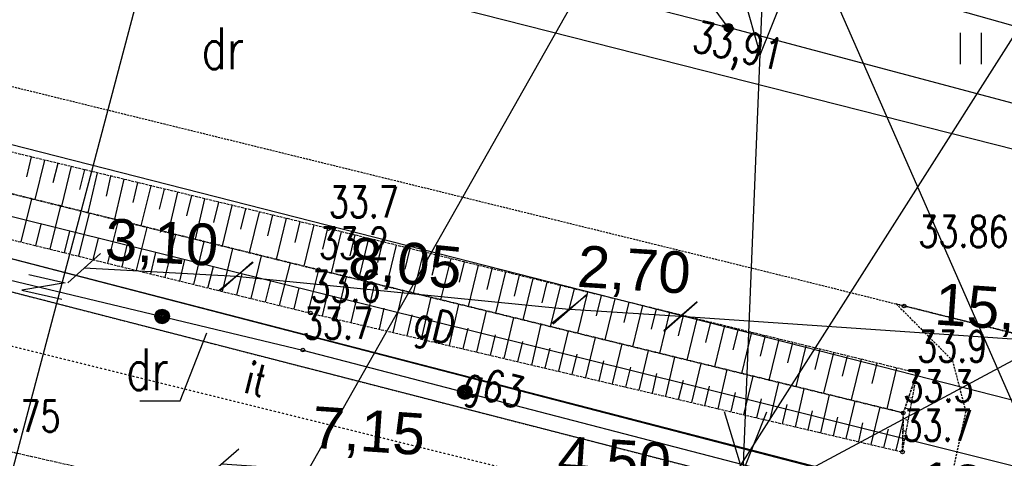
# Model space of a CAD drawing. Header units: millimetres. Extents: x 1427 to 82594, y 2364 to 16149.
# Tile 32 of 58: x 24654 to 25127, y 13220 to 13431. Entities that reach past the tile are written whole.
import ezdxf
from ezdxf.enums import TextEntityAlignment as Align

# ---------------------------------------------------------------- set-up
doc = ezdxf.new("R2010")
doc.units = ezdxf.units.MM
for name, pattern in [('1', [2, 1, -1]), ('2', [1, 0.5, -0.5]), ('423', [2, 1.5, -0.5]), ('424', [1.5, 1, -0.5]), ('9', [1.75, 1.25, -0.5]), ('901', [0])]:
    doc.linetypes.add(name, pattern=pattern)
for name, color, linetype in [('000_Inne__niezydentyfikowane_', 7, 'Continuous'), ('210-oznaczenie_konturu_uzytku_g', 7, 'Continuous'), ('211-numer_dzialki_ewidencyjnej', 7, 'Continuous'), ('218-kontur_uzytku_gruntowego', 7, 'Continuous'), ('219-dzialka_ewidencyjna', 7, 'Continuous'), ('chodnik', 7, 'Continuous'), ('inny_obiekt_zagospodarowania_te', 7, 'Continuous'), ('jezdnia', 7, 'Continuous'), ('kraweznik', 7, 'Continuous'), ('ogrodzenie_trwale', 7, 'Continuous'), ('pikieta_naturalna', 7, 'Continuous'), ('pikieta_naturalna-Atr2', 7, 'Continuous'), ('pikieta_sztuczna', 7, 'Continuous'), ('pikieta_sztuczna-Atr2', 7, 'Continuous'), ('przewod_elektroenergetyczny_nis', 7, 'Continuous'), ('przewod_elektroenergetyczny_pod', 7, 'Continuous'), ('przewod_gazowy', 7, 'Continuous'), ('przewod_gazowy-Atr1', 7, 'Continuous'), ('przewod_kanalizacyjny', 7, 'Continuous'), ('przewod_telekomunikacyjny_podzi', 7, 'Continuous'), ('przewod_wodociagowy', 7, 'Continuous'), ('skarpa_nieumocniona', 7, 'Continuous'), ('trawnik', 7, 'Continuous')]:
    doc.layers.add(name, color=color, linetype=linetype)
doc.styles.get("Standard").update_dxf_attribs({"font": 'arial.ttf'})
doc.styles.add('STYL_ARIAL', font='simplex', dxfattribs={"width": 0.75, "oblique": 0.1})
doc.dimstyles.new('ISO-25', dxfattribs={"dimtxt": 2.5, "dimasz": 2.5, "dimexe": 1.25, "dimexo": 0.625, "dimtad": 1, "dimtxsty": 'Standard', "dimcen": 2.5, "dimadec": 0, "dimazin": 0, "dimtfac": 1, "dimtmove": 0, "dimatfit": 3, "dimfxl": 1, "dimarcsym": 0})

# ---------------------------------------------------------------- blocks, each defined once
blk = doc.blocks.new('PW01')
at = {"color": 7}
blk.add_polyline3d([(0.045, 0, 0), (0.0318, -0.0318, 0), (0, -0.045, 0), (-0.0318, -0.0318, 0), (-0.045, 0, 0), (-0.0318, 0.0318, 0), (0, 0.045, 0), (0.0318, 0.0318, 0), (0.045, 0, 0)], dxfattribs=at)
blk = doc.blocks.new('801')
at = {"color": 0}
for radius in [0.1, 0.09, 0.08, 0.07, 0.06, 0.05, 0.04, 0.03, 0.02, 0.01]:
    blk.add_circle((0, 0), radius, dxfattribs=at)
blk = doc.blocks.new('TU04')
at = {"color": 7}
for points in [[(0, 0, 0), (0, 0.75, 0)], [(0.5, 0, 0), (0.5, 0.75, 0)]]:
    blk.add_polyline3d(points, dxfattribs=at)
blk = doc.blocks.new('_Oblique')
at = {"color": 0, "linetype": 'ByBlock', "lineweight": -2}
blk.add_line((-0.5, -0.5), (0.5, 0.5), dxfattribs=at)
blk = doc.blocks.new('*D34')
at = {"color": 0, "lineweight": -2, "transparency": 16777216}
blk.add_line((25283.7, 13266.68), (24971.26, 13288.03), dxfattribs=at)
at = {"layer": 'Defpoints', "color": 0, "transparency": 16777216}
for p in [(24987.32, 13523.05), (25299.75, 13501.7), (24971.26, 13288.03)]:
    blk.add_point(p, dxfattribs=at)
at = {"color": 0, "lineweight": -2, "transparency": 16777216, "xscale": 15, "yscale": 15, "zscale": 15}
for p, rotation in [((24971.26, 13288.03), 176.0915535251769), ((25283.7, 13266.68), 356.0915535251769)]:
    blk.add_blockref('_Oblique', p, dxfattribs=dict(at, rotation=rotation))
at = {"color": 0, "transparency": 16777216, "insert": (25128.34, 13289.97), "char_height": 20, "attachment_point": 5, "rotation": 356.0916}
blk.add_mtext('15,78', dxfattribs=at)
blk = doc.blocks.new('*D35')
at = {"color": 0, "lineweight": -2, "transparency": 16777216}
blk.add_line((24971.26, 13288.03), (24918.06, 13291.41), dxfattribs=at)
at = {"layer": 'Defpoints', "color": 0, "transparency": 16777216}
for p in [(24932.3, 13515.51), (24985.5, 13512.14), (24918.06, 13291.41)]:
    blk.add_point(p, dxfattribs=at)
at = {"color": 0, "lineweight": -2, "transparency": 16777216, "xscale": 15, "yscale": 15, "zscale": 15}
for p, rotation in [((24918.06, 13291.41), 176.3652566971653), ((24971.26, 13288.03), 356.3652566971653)]:
    blk.add_blockref('_Oblique', p, dxfattribs=dict(at, rotation=rotation))
at = {"color": 0, "transparency": 16777216, "insert": (24948.87, 13308.77), "char_height": 20, "attachment_point": 5, "rotation": 356.3653}
blk.add_mtext('2,70', dxfattribs=at)
blk = doc.blocks.new('*D36')
at = {"color": 0, "lineweight": -2, "transparency": 16777216}
blk.add_line((24917.55, 13291.47), (24757.69, 13307.31), dxfattribs=at)
at = {"layer": 'Defpoints', "color": 0, "transparency": 16777216}
for p in [(24779.3, 13525.42), (24939.16, 13509.58), (24757.69, 13307.31)]:
    blk.add_point(p, dxfattribs=at)
at = {"color": 0, "lineweight": -2, "transparency": 16777216, "xscale": 15, "yscale": 15, "zscale": 15}
for p, rotation in [((24757.69, 13307.31), 174.3409633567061), ((24917.55, 13291.47), 354.3409633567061)]:
    blk.add_blockref('_Oblique', p, dxfattribs=dict(at, rotation=rotation))
at = {"color": 0, "transparency": 16777216, "insert": (24838.86, 13311.98), "char_height": 20, "attachment_point": 5, "rotation": 354.341}
blk.add_mtext('8,05', dxfattribs=at)
blk = doc.blocks.new('*D37')
at = {"color": 0, "lineweight": -2, "transparency": 16777216}
blk.add_line((24757.69, 13307.31), (24684.62, 13311.31), dxfattribs=at)
at = {"layer": 'Defpoints', "color": 0, "transparency": 16777216}
for p in [(24696.35, 13525.6), (24769.41, 13521.6), (24684.62, 13311.31)]:
    blk.add_point(p, dxfattribs=at)
at = {"color": 0, "lineweight": -2, "transparency": 16777216, "xscale": 15, "yscale": 15, "zscale": 15}
for p, rotation in [((24684.62, 13311.31), 176.867199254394), ((24757.69, 13307.31), 356.867199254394)]:
    blk.add_blockref('_Oblique', p, dxfattribs=dict(at, rotation=rotation))
at = {"color": 0, "transparency": 16777216, "insert": (24721.85, 13321.94), "char_height": 20, "attachment_point": 5, "rotation": 356.8672}
blk.add_mtext('3,10', dxfattribs=at)
blk = doc.blocks.new('*D39')
at = {"color": 0, "lineweight": -2, "transparency": 16777216}
blk.add_line((24750.92, 13217.22), (24893.59, 13207.48), dxfattribs=at)
at = {"layer": 'Defpoints', "color": 0, "transparency": 16777216}
for p in [(24785.56, 13724.18), (24928.22, 13714.43), (24893.59, 13207.48)]:
    blk.add_point(p, dxfattribs=at)
at = {"color": 0, "lineweight": -2, "transparency": 16777216, "xscale": 15, "yscale": 15, "zscale": 15}
for p, rotation in [((24750.92, 13217.22), 176.091526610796), ((24893.59, 13207.48), 356.0915266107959)]:
    blk.add_blockref('_Oblique', p, dxfattribs=dict(at, rotation=rotation))
at = {"color": 0, "transparency": 16777216, "insert": (24821.24, 13231.23), "char_height": 20, "attachment_point": 5, "rotation": 356.0915}
blk.add_mtext('7,15', dxfattribs=at)
blk = doc.blocks.new('*D40')
at = {"color": 0, "lineweight": -2, "transparency": 16777216}
blk.add_line((24893.59, 13207.48), (24983.38, 13201.34), dxfattribs=at)
at = {"layer": 'Defpoints', "color": 0, "transparency": 16777216}
for p in [(24925.36, 13672.53), (25015.15, 13666.39), (24983.38, 13201.34)]:
    blk.add_point(p, dxfattribs=at)
at = {"color": 0, "lineweight": -2, "transparency": 16777216, "xscale": 15, "yscale": 15, "zscale": 15}
for p, rotation in [((24893.59, 13207.48), 176.0915266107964), ((24983.38, 13201.34), 356.0915266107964)]:
    blk.add_blockref('_Oblique', p, dxfattribs=dict(at, rotation=rotation))
at = {"color": 0, "transparency": 16777216, "insert": (24939.35, 13217.02), "char_height": 20, "attachment_point": 5, "rotation": 356.0915}
blk.add_mtext('4,50', dxfattribs=at)
blk = doc.blocks.new('*D41')
at = {"color": 0, "lineweight": -2, "transparency": 16777216}
blk.add_line((24981.37, 13201.48), (25258.24, 13181.36), dxfattribs=at)
at = {"layer": 'Defpoints', "color": 0, "transparency": 16777216}
for p in [(25015.15, 13666.39), (25292.03, 13646.28), (25258.24, 13181.36)]:
    blk.add_point(p, dxfattribs=at)
at = {"color": 0, "lineweight": -2, "transparency": 16777216, "xscale": 15, "yscale": 15, "zscale": 15}
for p, rotation in [((24981.37, 13201.48), 175.8439405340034), ((25258.24, 13181.36), 355.8439405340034)]:
    blk.add_blockref('_Oblique', p, dxfattribs=dict(at, rotation=rotation))
at = {"color": 0, "transparency": 16777216, "insert": (25120.72, 13204.03), "char_height": 20, "attachment_point": 5, "rotation": 355.8439}
blk.add_mtext('13,98', dxfattribs=at)
blk = doc.blocks.new('*D105')
at = {"color": 0, "lineweight": -2, "transparency": 16777216}
for p, q in [((24649.15, 13210.27), (24785.43, 13724.17)), ((24784.82, 13724.33), (24784.22, 13724.5)), ((24648.54, 13210.43), (24647.94, 13210.59))]:
    blk.add_line(p, q, dxfattribs=at)
at = {"layer": 'Defpoints', "color": 0, "transparency": 16777216}
for p in [(24785.43, 13724.17), (24785.43, 13724.17), (24649.15, 13210.27)]:
    blk.add_point(p, dxfattribs=at)
at = {"color": 0, "lineweight": -2, "transparency": 16777216, "xscale": 15, "yscale": 15, "zscale": 15}
for p, rotation in [((24785.43, 13724.17), 75.14792138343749), ((24649.15, 13210.27), 255.1479213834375)]:
    blk.add_blockref('_Oblique', p, dxfattribs=dict(at, rotation=rotation))
at = {"color": 0, "transparency": 16777216, "insert": (24705.06, 13470.46), "char_height": 20, "attachment_point": 5, "rotation": 75.1479}
blk.add_mtext('26,58', dxfattribs=at)

msp = doc.modelspace()

# ---------------------------------------------------------------- linework, layer by layer
at = {"color": 1}
msp.add_line((25365.993, 12710.039), (25016.274, 13507.679), dxfattribs=at)
for q in [(24949.072, 13491.19), (25314.51, 13365.43)]:
    msp.add_line((24687.657, 13029.255), q)
at = {"layer": '000_Inne__niezydentyfikowane_', "color": 7}
for points in [[(24659.147, 13364.873, 0), (24656.947, 13355.273, 0)], [(24665.547, 13363.273, 0), (24660.947, 13344.273, 0)], [(24671.947, 13361.673, 0), (24669.547, 13352.273, 0)], [(24678.347, 13360.273, 0), (24673.747, 13341.073, 0)], [(24684.747, 13358.673, 0), (24682.347, 13349.073, 0)], [(24690.947, 13357.073, 0), (24686.347, 13337.873, 0)], [(24697.347, 13355.473, 0), (24695.147, 13345.873, 0)], [(24703.747, 13354.073, 0), (24699.147, 13334.873, 0)], [(24710.347, 13352.473, 0), (24707.947, 13342.873, 0)], [(24716.747, 13350.873, 0), (24711.947, 13331.673, 0)], [(24723.147, 13349.273, 0), (24720.747, 13339.673, 0)], [(24729.547, 13347.873, 0), (24724.947, 13328.473, 0)], [(24736.147, 13346.273, 0), (24733.747, 13336.473, 0)], [(24654.347, 13323.873, 0), (24659.547, 13344.673, 0)], [(24668.347, 13320.473, 0), (24673.347, 13341.273, 0)], [(24742.547, 13344.673, 0), (24737.947, 13325.273, 0)], [(24749.147, 13343.073, 0), (24746.747, 13333.273, 0)], [(24755.547, 13341.473, 0), (24750.947, 13322.073, 0)], [(24682.147, 13317.073, 0), (24687.147, 13337.673, 0)], [(24762.147, 13339.873, 0), (24759.747, 13330.073, 0)], [(24768.747, 13338.273, 0), (24763.947, 13318.673, 0)], [(24775.147, 13336.873, 0), (24772.747, 13326.873, 0)], [(24661.347, 13322.073, 0), (24663.947, 13332.473, 0)], [(24695.947, 13313.673, 0), (24701.147, 13334.273, 0)], [(24781.747, 13335.273, 0), (24776.947, 13315.473, 0)], [(24788.347, 13333.673, 0), (24785.947, 13323.673, 0)], [(24794.947, 13332.073, 0), (24790.147, 13312.273, 0)], [(24675.147, 13318.673, 0), (24677.747, 13329.073, 0)], [(24709.747, 13310.273, 0), (24714.947, 13330.873, 0)], [(24723.547, 13306.873, 0), (24728.747, 13327.473, 0)], [(24801.547, 13330.473, 0), (24799.147, 13320.473, 0)], [(24808.147, 13328.873, 0), (24803.347, 13309.073, 0)], [(24814.747, 13327.273, 0), (24812.347, 13317.273, 0)], [(24688.947, 13315.273, 0), (24691.547, 13325.673, 0)], [(24702.947, 13311.873, 0), (24705.347, 13322.273, 0)], [(24737.347, 13303.473, 0), (24742.347, 13324.073, 0)], [(24821.347, 13325.473, 0), (24816.547, 13305.873, 0)], [(24827.947, 13323.873, 0), (24825.547, 13314.073, 0)], [(24834.547, 13322.273, 0), (24829.747, 13302.473, 0)], [(24716.747, 13308.473, 0), (24719.147, 13318.873, 0)], [(24751.147, 13300.073, 0), (24756.147, 13320.673, 0)], [(24764.947, 13296.673, 0), (24769.947, 13317.273, 0)], [(24841.147, 13320.673, 0), (24838.747, 13310.873, 0)], [(24847.747, 13319.073, 0), (24842.747, 13299.273, 0)], [(24854.347, 13317.473, 0), (24851.747, 13307.673, 0)], [(24730.547, 13305.073, 0), (24732.947, 13315.473, 0)], [(24778.547, 13293.273, 0), (24783.747, 13313.873, 0)], [(24860.947, 13315.873, 0), (24855.947, 13296.073, 0)], [(24867.347, 13314.273, 0), (24864.947, 13304.473, 0)], [(24873.947, 13312.673, 0), (24869.147, 13292.873, 0)], [(24744.147, 13301.673, 0), (24746.747, 13312.073, 0)], [(24757.947, 13298.273, 0), (24760.547, 13308.673, 0)], [(24792.347, 13289.873, 0), (24797.347, 13310.473, 0)], [(24880.547, 13311.073, 0), (24878.147, 13301.073, 0)], [(24887.147, 13309.473, 0), (24882.347, 13289.673, 0)], [(24893.747, 13307.873, 0), (24891.347, 13297.873, 0)], [(24771.747, 13295.073, 0), (24774.347, 13305.273, 0)], [(24805.947, 13286.673, 0), (24810.747, 13307.073, 0)], [(24819.747, 13283.473, 0), (24824.347, 13303.873, 0)], [(24900.347, 13306.273, 0), (24895.547, 13286.473, 0)], [(24906.947, 13304.473, 0), (24904.547, 13294.673, 0)], [(24913.547, 13302.873, 0), (24908.547, 13283.273, 0)], [(24785.547, 13291.673, 0), (24787.947, 13301.873, 0)], [(24799.147, 13288.273, 0), (24801.547, 13298.673, 0)], [(24833.147, 13280.273, 0), (24837.947, 13300.473, 0)], [(24920.147, 13301.273, 0), (24917.547, 13291.473, 0)], [(24926.547, 13299.673, 0), (24921.747, 13280.073, 0)], [(24933.147, 13298.073, 0), (24930.747, 13288.273, 0)], [(24812.947, 13285.073, 0), (24815.347, 13295.273, 0)], [(24846.747, 13277.073, 0), (24851.347, 13297.273, 0)], [(24860.147, 13274.073, 0), (24864.747, 13293.873, 0)], [(24939.747, 13296.473, 0), (24934.947, 13276.873, 0)], [(24946.347, 13294.873, 0), (24943.947, 13285.073, 0)], [(24826.547, 13281.873, 0), (24828.747, 13292.073, 0)], [(24839.947, 13278.673, 0), (24842.347, 13288.873, 0)], [(24873.347, 13270.873, 0), (24877.947, 13290.673, 0)], [(24952.947, 13293.273, 0), (24948.147, 13273.473, 0)], [(24959.547, 13291.673, 0), (24957.147, 13281.873, 0)], [(24965.947, 13290.073, 0), (24961.147, 13270.273, 0)], [(24853.347, 13275.673, 0), (24855.747, 13285.673, 0)], [(24886.547, 13267.873, 0), (24891.147, 13287.473, 0)], [(24899.747, 13264.673, 0), (24904.347, 13284.273, 0)], [(24972.547, 13288.473, 0), (24970.147, 13278.673, 0)], [(24979.147, 13286.873, 0), (24974.347, 13267.073, 0)], [(24985.747, 13285.273, 0), (24983.347, 13275.473, 0)], [(24866.747, 13272.473, 0), (24869.147, 13282.473, 0)], [(24879.947, 13269.273, 0), (24882.347, 13279.273, 0)], [(24912.747, 13261.673, 0), (24917.347, 13281.073, 0)], [(24992.347, 13283.673, 0), (24987.547, 13263.873, 0)], [(24998.947, 13282.073, 0), (24996.347, 13272.073, 0)], [(25005.347, 13280.473, 0), (25000.547, 13260.673, 0)], [(24893.147, 13266.273, 0), (24895.547, 13276.073, 0)], [(24925.747, 13258.673, 0), (24930.347, 13277.873, 0)], [(24938.547, 13255.673, 0), (24943.147, 13274.873, 0)], [(25011.947, 13278.873, 0), (25009.547, 13268.873, 0)], [(25018.547, 13277.073, 0), (25013.747, 13257.473, 0)], [(25025.147, 13275.473, 0), (25022.747, 13265.673, 0)], [(24906.147, 13263.273, 0), (24908.547, 13272.873, 0)], [(24919.147, 13260.073, 0), (24921.547, 13269.873, 0)], [(24951.347, 13252.673, 0), (24955.947, 13271.673, 0)], [(25031.547, 13273.873, 0), (25026.747, 13254.273, 0)], [(25038.147, 13272.273, 0), (25035.747, 13262.473, 0)], [(25044.747, 13270.673, 0), (25039.947, 13251.073, 0)], [(24932.147, 13257.073, 0), (24934.347, 13266.673, 0)], [(24964.147, 13249.673, 0), (24968.547, 13268.473, 0)], [(24976.747, 13246.673, 0), (24981.147, 13265.473, 0)], [(25051.347, 13269.073, 0), (25048.947, 13259.273, 0)], [(25058.147, 13267.473, 0), (25053.347, 13247.873, 0)], [(25065.547, 13265.673, 0), (25063.147, 13255.873, 0)], [(24944.947, 13254.073, 0), (24947.347, 13263.673, 0)], [(24957.747, 13251.073, 0), (24959.947, 13260.673, 0)], [(24989.347, 13243.673, 0), (24993.747, 13262.473, 0)], [(25075.147, 13263.273, 0), (25070.347, 13243.673, 0)], [(24970.347, 13248.073, 0), (24972.747, 13257.473, 0)], [(25001.747, 13240.673, 0), (25006.147, 13259.273, 0)], [(25014.147, 13237.873, 0), (25018.547, 13256.273, 0)], [(25084.747, 13259.273, 0), (25084.547, 13259.273, 0)], [(24982.947, 13245.073, 0), (24985.147, 13254.473, 0)], [(24995.547, 13242.273, 0), (24997.747, 13251.473, 0)], [(25026.547, 13234.873, 0), (25030.747, 13253.273, 0)], [(25083.747, 13253.873, 0), (25082.547, 13254.073, 0)], [(25007.947, 13239.273, 0), (25010.147, 13248.473, 0)], [(25038.747, 13232.073, 0), (25042.947, 13250.273, 0)], [(25050.947, 13229.273, 0), (25055.147, 13247.273, 0)], [(25082.747, 13248.673, 0), (25081.747, 13248.873, 0)], [(25020.347, 13236.473, 0), (25022.547, 13245.673, 0)], [(25032.547, 13233.473, 0), (25034.747, 13242.673, 0)], [(25062.947, 13226.473, 0), (25067.147, 13244.473, 0)], [(25081.747, 13243.273, 0), (25079.147, 13243.873, 0)], [(25044.747, 13230.673, 0), (25046.947, 13239.673, 0)], [(25056.947, 13227.873, 0), (25058.947, 13236.873, 0)], [(25074.947, 13223.673, 0), (25078.347, 13237.673, 0)], [(25080.747, 13238.073, 0), (25079.547, 13238.273, 0)], [(25068.947, 13225.073, 0), (25071.147, 13233.873, 0)], [(25079.747, 13232.673, 0), (25078.147, 13233.073, 0)]]:
    msp.add_polyline3d(points, dxfattribs=at)
at = {"layer": '210-oznaczenie_konturu_uzytku_g', "color": 3}
msp.add_polyline3d([(24711.451, 13247.405, 0), (24730.851, 13247.405, 0), (24743.599, 13280.107, 0)], dxfattribs=at)
at = {"layer": '211-numer_dzialki_ewidencyjnej', "color": 7}
msp.add_polyline3d([(24657.981, 13308.277, 0), (24675.533, 13304.191, 0), (24654.645, 13300.645, 0), (24673.957, 13296.309, 0)], dxfattribs=at)
at = {"layer": '218-kontur_uzytku_gruntowego', "color": 3, "linetype": '2'}
msp.add_polyline3d([(25080.147, 13188.873, 0), (24346.547, 13377.873, 0)], dxfattribs=at)
at = {"layer": '219-dzialka_ewidencyjna', "color": 7}
for points in [[(25087.547, 13201.873, 0), (24350.347, 13393.473, 0)], [(25080.147, 13188.873, 0), (24346.547, 13377.873, 0)]]:
    msp.add_polyline3d(points, dxfattribs=at)
at = {"layer": 'chodnik', "color": 7, "linetype": '423'}
msp.add_polyline3d([(24603.747, 13124.673, 0), (24625.947, 13120.473, 0), (24649.147, 13210.273, 0), (24917.747, 13141.073, 0), (24923.347, 13160.673, 0), (24629.947, 13227.273, 0), (24603.747, 13124.673, 0)], dxfattribs=at)
at = {"layer": 'inny_obiekt_zagospodarowania_te', "color": 7, "linetype": '1'}
msp.add_polyline3d([(25044.747, 13175.873, 0), (24422.147, 13330.073, 0)], dxfattribs=at)
at = {"layer": 'jezdnia', "color": 7, "linetype": '424'}
for points in [[(24498.347, 13435.873, 0), (25024.547, 13306.673, 0)], [(25024.547, 13306.673, 0), (25074.947, 13294.073, 0)], [(25109.747, 12957.273, 0), (25163.947, 13216.073, 0), (25176.547, 13234.873, 0), (25187.147, 13251.073, 0), (25202.347, 13262.273, 0), (25198.947, 13263.073, 0), (25074.947, 13294.073, 0), (25101.947, 13266.873, 0), (25108.347, 13242.273, 0), (25048.147, 12967.273, 0), (25109.747, 12957.273, 0)], [(25074.947, 13294.073, 0), (25198.947, 13263.073, 0)]]:
    msp.add_polyline3d(points, dxfattribs=at)
at = {"layer": 'kraweznik', "color": 7}
for points in [[(25285.785, 13447.999, 0), (25283.507, 13437.513, 0), (25275.527, 13405.833, 0), (25268.767, 13375.173, 0), (25243.127, 13360.693, 0), (24994.227, 13427.013, 0), (24976.647, 13450.953, 0), (24984.167, 13479.673, 0), (24991.707, 13511.353, 0), (24994.887, 13520.453, 0)], [(24871.687, 13458.673, 0), (24994.227, 13427.013, 0)]]:
    msp.add_polyline3d(points, dxfattribs=at)
at = {"layer": 'ogrodzenie_trwale', "color": 7, "linetype": '901'}
msp.add_polyline3d([(24430.347, 13357.873, 0), (24789.747, 13271.873, 0), (25078.347, 13196.873, 0), (25065.947, 13143.873, 0), (25056.747, 13139.873, 0)], dxfattribs=at)
at = {"layer": 'ogrodzenie_trwale', "color": 7}
for centre, radius in [((24722.111, 13288.057), 3.5), ((24722.111, 13288.057), 3.15), ((24722.111, 13288.057), 2.8), ((24722.111, 13288.057), 2.45), ((24722.111, 13288.057), 2.1), ((24722.111, 13288.057), 1.75), ((24722.111, 13288.057), 1.4), ((24722.111, 13288.057), 1.05), ((24722.111, 13288.057), 0.7), ((24867.615, 13251.637), 3.5), ((24867.615, 13251.637), 3.15), ((24867.615, 13251.637), 2.8), ((24867.615, 13251.637), 2.45), ((24867.615, 13251.637), 2.1), ((24867.615, 13251.637), 1.75), ((24867.615, 13251.637), 1.4), ((24867.615, 13251.637), 1.05), ((24867.615, 13251.637), 0.7)]:
    msp.add_circle(centre, radius, dxfattribs=at)
at = {"layer": 'przewod_elektroenergetyczny_nis', "color": 1}
for points in [[(25013.349, 13512.789, 0), (25001.183, 13213.115, 0), (24992.387, 13242.127, 0)], [(25001.371, 13442.933, 0), (25009.607, 13413.921, 0), (25020.837, 13441.997, 0)], [(25001.185, 13213.115, 0), (25012.791, 13242.127, 0)]]:
    msp.add_polyline3d(points, dxfattribs=at)
at = {"layer": 'przewod_elektroenergetyczny_pod', "color": 1}
msp.add_polyline3d([(24937.747, 13118.273, 0), (25276.633, 13651.337, 0)], dxfattribs=at)
at = {"layer": 'przewod_gazowy', "color": 40}
for points in [[(25814.147, 13041.473, 0), (25704.747, 13072.473, 0), (24976.347, 13254.873, 0), (24600.147, 13348.273, 0), (24461.347, 13388.073, 0), (24454.947, 13366.273, 0)], [(24454.947, 13366.273, 0), (25160.147, 13183.873, 0), (25783.347, 13030.273, 0), (25841.947, 13212.673, 0), (26541.347, 13051.473, 0), (26611.111, 13041.135, 0)]]:
    msp.add_polyline3d(points, dxfattribs=at)
at = {"layer": 'przewod_kanalizacyjny', "color": 34}
msp.add_polyline3d([(23216.747, 13856.873, 0), (23768.747, 13711.873, 0), (24375.347, 13556.273, 0), (24714.747, 13474.473, 0), (25164.947, 13360.073, 0)], dxfattribs=at)
at = {"layer": 'przewod_telekomunikacyjny_podzi', "color": 30}
msp.add_polyline3d([(23246.747, 13975.673, 0), (23290.147, 13934.473, 0), (23375.147, 13866.873, 0), (24049.947, 13696.273, 0), (24664.347, 13539.273, 0), (25097.947, 13437.273, 0), (25266.947, 13389.673, 0)], dxfattribs=at)
at = {"layer": 'przewod_wodociagowy', "color": 5}
msp.add_polyline3d([(25855.147, 13071.073, 0), (25493.347, 13154.073, 0), (25310.747, 13201.673, 0), (25281.947, 13209.073, 0), (24328.347, 13452.873, 0), (24159.747, 13499.273, 0), (23467.947, 13676.673, 0), (23252.347, 13733.273, 0), (23237.147, 13735.873, 0)], dxfattribs=at)
at = {"layer": 'skarpa_nieumocniona', "color": 7, "linetype": '9'}
for points in [[(24438.547, 13418.073, 0), (24437.347, 13399.673, 0), (24797.347, 13310.473, 0), (25078.347, 13241.673, 0), (25084.947, 13260.873, 0), (24802.147, 13330.273, 0), (24438.547, 13418.073, 0)], [(24438.547, 13418.073, 0), (24437.347, 13399.673, 0), (24797.347, 13310.473, 0), (25078.347, 13241.673, 0), (25084.947, 13260.873, 0), (24802.147, 13330.273, 0), (24438.547, 13418.073, 0)], [(25078.347, 13241.673, 0), (24797.347, 13310.473, 0), (24437.347, 13399.673, 0), (24430.347, 13378.873, 0), (24793.347, 13289.673, 0), (25077.947, 13222.873, 0), (25078.347, 13241.673, 0)], [(25078.347, 13241.673, 0), (24797.347, 13310.473, 0), (24437.347, 13399.673, 0), (24430.347, 13378.873, 0), (24793.347, 13289.673, 0), (25077.947, 13222.873, 0), (25078.347, 13241.673, 0)], [(25084.947, 13260.873, 0), (25078.347, 13241.673, 0), (25077.947, 13222.873, 0), (25084.947, 13260.873, 0)], [(25084.947, 13260.873, 0), (25078.347, 13241.673, 0), (25077.947, 13222.873, 0), (25084.947, 13260.873, 0)]]:
    msp.add_polyline3d(points, dxfattribs=at)

# ---------------------------------------------------------------- block references
at = {"layer": 'jezdnia', "color": 7, "xscale": 20, "yscale": 20, "zscale": 20}
msp.add_blockref('801', (24994.227, 13427.013, 678.22), dxfattribs=at)
at = {"layer": 'pikieta_naturalna', "color": 7, "xscale": 20, "yscale": 20, "zscale": 20}
for p in [(24802.147, 13330.273), (24797.347, 13310.473), (24793.347, 13289.673), (24789.747, 13271.873), (25084.947, 13260.873), (25078.347, 13241.673), (25077.947, 13222.873)]:
    msp.add_blockref('PW01', p, dxfattribs=at)
at = {"layer": 'pikieta_sztuczna', "color": 7, "xscale": 20, "yscale": 20, "zscale": 20, "rotation": 180.0004199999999}
msp.add_blockref('PW01', (25078.747, 13293.073), dxfattribs=at)
at = {"layer": 'trawnik', "color": 7, "xscale": 20, "yscale": 20, "zscale": 20}
msp.add_blockref('TU04', (25105.909, 13409.435), dxfattribs=at)

# ---------------------------------------------------------------- texts
at = {"layer": '210-oznaczenie_konturu_uzytku_g', "color": 3, "style": 'STYL_ARIAL', "width": 0.75}
for p in [(24741.001, 13401.017), (24704.743, 13246.643)]:
    msp.add_text('dr', height=20, dxfattribs=at).set_placement(p, align=Align.BOTTOM_LEFT)
at = {"layer": 'inny_obiekt_zagospodarowania_te', "color": 7, "style": 'STYL_ARIAL', "width": 0.75}
msp.add_text('it', height=15, rotation=346.089, dxfattribs=at).set_placement((24759.747, 13247.281), align=Align.BOTTOM_LEFT)
at = {"layer": 'jezdnia', "color": 7, "style": 'STYL_ARIAL', "width": 0.75}
msp.add_text('33,91', height=15, rotation=347.0976, dxfattribs=at).set_placement((24979.573, 13430.505), align=Align.TOP_LEFT)
at = {"layer": 'pikieta_naturalna-Atr2', "color": 7, "style": 'STYL_ARIAL', "width": 0.75}
for s, p in [('33.7', (24802.147, 13331.107)), ('33.2', (24797.347, 13311.307)), ('33.6', (24793.347, 13290.507)), ('33.7', (24789.747, 13272.707)), ('33.9', (25084.947, 13261.707)), ('33.3', (25078.347, 13242.507)), ('33.7', (25077.947, 13223.707))]:
    msp.add_text(s, height=15, dxfattribs=at).set_placement(p, align=Align.BOTTOM_LEFT)
at = {"layer": 'pikieta_sztuczna-Atr2', "color": 7, "style": 'STYL_ARIAL', "width": 0.75}
for s, p in [('33.86', (25085.547, 13316.907)), ('33.75', (24629.947, 13228.107))]:
    msp.add_text(s, height=15, dxfattribs=at).set_placement(p, align=Align.BOTTOM_LEFT)
at = {"layer": 'przewod_gazowy-Atr1', "color": 40, "style": 'STYL_ARIAL', "width": 0.75}
for s, rotation, p in [('gD', 346.057, (24843.845, 13286.459)), ('g63', 345.498, (24868.033, 13258.063))]:
    msp.add_text(s, height=15, rotation=rotation, dxfattribs=at).set_placement(p, align=Align.MIDDLE_LEFT)

# ---------------------------------------------------------------- dimensions: what is measured, and where the dimension line sits
at = {"color": 1}
for p1, p2, distance, text, override, picture, middle in [((24649.147, 13210.273), (24785.426, 13724.175), 0, '26,58', {"dimtxt": 20, "dimasz": 15, "dimblk1": 'Oblique', "dimblk2": 'Oblique', "dimsah": 1, "dimtmove": 2}, '*D105', (24705.065, 13470.465)), ((24925.362, 13672.529), (25015.152, 13666.394), -466.137, '4,50', {"dimtxt": 20, "dimasz": 15, "dimdec": 0, "dimblk1": 'Oblique', "dimblk2": 'Oblique', "dimsah": 1, "dimse1": 1, "dimse2": 1, "dimtmove": 2}, '*D40', (24939.346, 13217.024)), ((25015.152, 13666.394), (25292.026, 13646.276), -466.143, '13,98', {"dimtxt": 20, "dimasz": 15, "dimdec": 0, "dimblk1": 'Oblique', "dimblk2": 'Oblique', "dimsah": 1, "dimse1": 1, "dimse2": 1, "dimtmove": 2}, '*D41', (25120.723, 13204.028)), ((24769.415, 13521.605), (24696.351, 13525.604), 214.612, '3,10', {"dimtxt": 20, "dimasz": 15, "dimdec": 0, "dimblk1": 'Oblique', "dimblk2": 'Oblique', "dimsah": 1, "dimse1": 1, "dimse2": 1, "dimtmove": 2}, '*D37', (24721.845, 13321.938)), ((24939.159, 13509.579), (24779.299, 13525.42), 219.175, '8,05', {"dimtxt": 20, "dimasz": 15, "dimdec": 0, "dimblk1": 'Oblique', "dimblk2": 'Oblique', "dimsah": 1, "dimse1": 1, "dimse2": 1, "dimtmove": 2}, '*D36', (24838.863, 13311.975)), ((25299.754, 13501.701), (24987.317, 13523.047), 235.568, '15,78', {"dimtxt": 20, "dimasz": 15, "dimdec": 0, "dimblk1": 'Oblique', "dimblk2": 'Oblique', "dimsah": 1, "dimse1": 1, "dimse2": 1, "dimtmove": 2}, '*D34', (25128.34, 13289.969))]:
    dim = msp.add_aligned_dim(p1=p1, p2=p2, distance=distance, text=text, dimstyle='ISO-25', override=override, dxfattribs=at)
    dim.commit()
    dim.dimension.update_dxf_attribs({"geometry": picture, "text_midpoint": middle})
for base, p1, p2, angle, text, picture, middle in [((24893.588, 13207.476), (24785.557, 13724.179), (24928.224, 13714.431), 356.09153, '7,15', '*D39', (24821.242, 13231.228)), ((24918.063, 13291.406), (24985.496, 13512.135), (24932.299, 13515.514), 176.36526, '2,70', '*D35', (24948.874, 13308.77))]:
    dim = msp.add_linear_dim(base=base, p1=p1, p2=p2, angle=angle, text=text, dimstyle='ISO-25', override={"dimtxt": 20, "dimasz": 15, "dimdec": 0, "dimblk1": 'Oblique', "dimblk2": 'Oblique', "dimsah": 1, "dimse1": 1, "dimse2": 1, "dimtmove": 2}, dxfattribs=at)
    dim.commit()
    dim.dimension.update_dxf_attribs({"geometry": picture, "text_midpoint": middle, "dimtype": 161})

doc.saveas('drawing.dxf')
